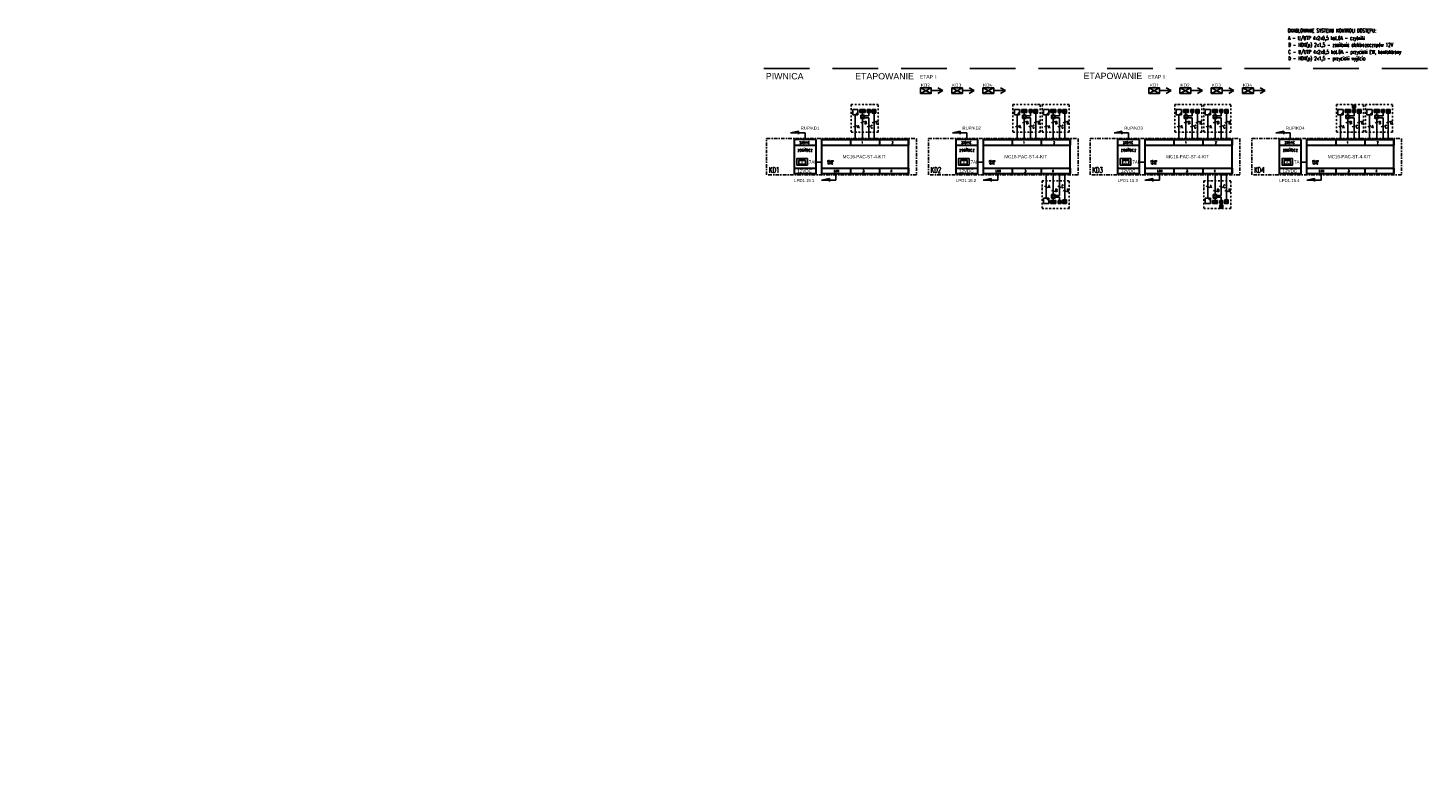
# Model space of a CAD drawing. Header units: millimetres. Extents: x 94562 to 148980, y -25377 to 3008.
# Tile 115 of 140: x 108109 to 115877, y -22074 to -18031. Entities that reach past the tile are written whole.
import ezdxf
from ezdxf.enums import TextEntityAlignment as Align

# ---------------------------------------------------------------- set-up
doc = ezdxf.new("R2010")
doc.units = ezdxf.units.MM
doc.linetypes.add('DASHDOT', pattern=[1, 0.5, -0.25, 0, -0.25])
doc.linetypes.add('HIDDENX2', pattern=[19.05, 12.7, -6.35])
for name, color, linetype in [('tt_opis', 30, 'Continuous'), ('tt_pomoc', 42, 'Continuous'), ('tt_symbole', 40, 'Continuous')]:
    doc.layers.add(name, color=color, linetype=linetype)
doc.styles.add('Arial CE', font='arial.ttf')
doc.styles.add('iso', font='isocpeur.ttf', dxfattribs={"width": 1.2})
doc.styles.add('LEGENDA', font='romans.shx', dxfattribs={"width": 0.9})
doc.styles.add('ROMANC', font='times.ttf', dxfattribs={"height": 20})
doc.styles.add('ROMANS', font='romans', dxfattribs={"width": 0.85})
doc.styles.get("Standard").update_dxf_attribs({"font": 'arial.ttf'})
doc.styles.add('Style-WORKING_1250', font='WORKING_1250.shx')
doc.styles.add('WSP EL XX D 4101 LEGENDA APARTAMENTY$0$ROMANS', font='romans')

# ---------------------------------------------------------------- blocks, each defined once
blk = doc.blocks.new('SSWiN Akumulator')
at = {"linetype": 'ByBlock', "lineweight": -2}
blk.add_lwpolyline([(60, 75), (-60, 75), (-60, 0), (60, 0)], close=True, dxfattribs=at)
at = {"linetype": 'ByBlock', "lineweight": -2, "ltscale": 10}
for points in [[(-37, 10), (37, 10), (37, 51), (-37, 51)], [(-32, 51), (-9, 51), (-9, 66), (-32, 66)], [(32, 51), (9, 51), (9, 66), (32, 66)]]:
    blk.add_lwpolyline(points, close=True, dxfattribs=at)
at = {"linetype": 'ByBlock', "lineweight": -2, "ltscale": 10, "style": 'ROMANC'}
for s, p in [('+', (-27, 50)), ('-', (16, 53))]:
    blk.add_text(s, height=16.2, dxfattribs=at).set_placement(p)
at = {"style": 'Arial CE'}
blk.add_text('A', height=30, dxfattribs=at).set_placement((0, 30), align=Align.MIDDLE_CENTER)
blk = doc.blocks.new('SKD_kontroler')
at = {"color": 0}
for p, q in [((-412.5, 225.8), (-369, 235.4)), ((-369, 235.4), (-369, 219.3)), ((-332.4, 225.8), (-412.5, 225.8)), ((-332.4, 189.3), (-332.4, 225.8)), ((-241.6, 62.7), (-271.2, 62.7)), ((-161.1, -36.6), (-161.1, 0)), ((-241.2, -36.6), (-197.7, -27)), ((-161.1, -36.6), (-241.2, -36.6)), ((-197.7, -27), (-197.7, -43.1))]:
    blk.add_line(p, q, dxfattribs=at)
at = {"color": 0, "lineweight": 30}
for p, q in [((-393.6, 158.4), (-271.2, 158.4)), ((-241.6, 189.3), (-80.5, 189.3)), ((-241.6, 158.4), (241.6, 158.4)), ((-80.5, 189.3), (-80.5, 158.4)), ((-80.5, 189.3), (80.5, 189.3)), ((80.5, 189.3), (241.6, 189.3)), ((80.5, 189.2), (80.5, 158.4)), ((241.6, 189.3), (241.6, 158.4)), ((-393.6, 30.8), (-271.2, 30.8)), ((-241.6, 30.8), (241.6, 30.8)), ((-241.6, 0), (-80.5, 0)), ((-80.5, 30.8), (-80.5, 0)), ((-80.5, 0), (80.5, 0)), ((80.5, 30.8), (80.5, 0)), ((80.5, 0), (241.6, 0)), ((241.6, 30.8), (241.6, 0))]:
    blk.add_line(p, q, dxfattribs=at)
at = {"color": 0, "linetype": 'DASHDOT', "ltscale": 40}
blk.add_lwpolyline([(-546, 194.8), (285.3, 194.8), (285.3, -7.7), (-546, -7.7)], close=True, dxfattribs=at)
at = {"color": 0, "lineweight": 30}
for points in [[(-271.2, 189.3), (-393.6, 189.3), (-393.6, 0), (-271.2, 0)], [(241.6, 189.3), (-241.6, 189.3), (-241.6, 0), (241.6, 0)]]:
    blk.add_lwpolyline(points, close=True, dxfattribs=at)
at = {"color": 0, "xscale": 0.4874940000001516, "yscale": 0.4874940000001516, "zscale": 0.4874940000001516}
blk.add_blockref('SSWiN Akumulator', (-348.8, 47.5), dxfattribs=at)
at = {"color": 0, "char_height": 12.6, "width": 272.559, "attachment_point": 5, "rotation": 359.99193, "style": 'ROMANS'}
for s, insert in [('\\Fromans.shx;\\W0.8;230VAC', (-335.2, 172.5)), ('1', (-15.9, 172.5)), ('2', (152.2, 172.5)), ('LAN', (-159.7, 14.1)), ('3', (-8.9, 14.1)), ('4', (145.2, 14.1))]:
    blk.add_mtext(s, dxfattribs=dict(at, insert=insert))
at = {"color": 0, "rotation": 359.99193}
for s, insert, char_height, width, attachment_point in [('\\Fromans.shx;\\W0.8;zasilacz', (-332.6, 141.3), 18, 484.501, 2), ('\\Fromans.shx;\\W0.8;12VDC', (-210, 56.5), 8.4, 76.214, 4), ('\\Fromans.shx;\\W0.8;POWER', (-210, 68.9), 8.4, 70.276, 4)]:
    blk.add_mtext(s, dxfattribs=dict(at, insert=insert, char_height=char_height, width=width, attachment_point=attachment_point))
at = {"color": 0, "width": 0.8}
for tag, p in [('TYP', (-520.5, 174.9)), ('TYP-Z', (-335.2, 107.8)), ('TYP', (-5.3, 93.9)), ('LOK_KONTR.', (-472.4, 11.9)), ('PARAMETR', (-335.2, 14.7)), ('AK', (-302.3, 62.9))]:
    blk.add_attdef(tag, text='', height=18, rotation=359.99193, dxfattribs=at).set_placement(p, align=Align.MIDDLE_CENTER)
blk = doc.blocks.new('PRZYCISK EWAKUACYJNY')
for p, q in [((-18, 0), (-18, 36)), ((-18, 36), (18, 36)), ((18, 0), (-18, 0)), ((18, 36), (18, 0))]:
    blk.add_line(p, q)
blk.add_circle((0, 18), 11.5)
blk = doc.blocks.new('KONTAKTRON')
blk.add_hatch(color=256).paths.add_polyline_path([(-10.8, 0), (10.8, 0), (10.8, 21.6), (-10.8, 21.6)])
for p, q in [((10.8, 21.6), (-10.8, 21.6)), ((-10.8, 21.6), (-10.8, 0)), ((-10.8, 0), (10.8, 0)), ((10.8, 0), (10.8, 21.6))]:
    blk.add_line(p, q)
blk = doc.blocks.new('CZYTNIK KONTROLI DOSTĘPU')
blk.add_hatch(color=256).paths.add_polyline_path([(18, 18), (0, 0), (18, 0)])
at = {"linetype": 'Continuous'}
for p, q in [((-18, 36), (-18, 0)), ((18, 36), (-18, 36)), ((-18, 0), (18, 0)), ((18, 18), (0, 0)), ((18, 0), (18, 36))]:
    blk.add_line(p, q, dxfattribs=at)
blk = doc.blocks.new('PRZYCISK WYJŚCIA')
h = blk.add_hatch(color=256)
h.dxf.hatch_style = 1
edge = h.paths.add_edge_path()
edge.add_arc((0, 18), 11.5, 0, 360)
blk.add_lwpolyline([(-18, 36), (18, 36), (18, 0), (-18, 0)], close=True)
blk.add_circle((0, 18), 11.5)
blk = doc.blocks.new('ELEKTROZACZEP')
h = blk.add_hatch(color=256)
h.dxf.hatch_style = 1
edge = h.paths.add_edge_path()
edge.add_line((18.3, 10.8), (0, -10.8))
edge.add_line((0, -10.8), (36.7, -10.8))
edge.add_line((36.7, -10.8), (18.3, 10.8))
for p, q in [((0, 10.8), (21.6, 10.8)), ((18.3, 10.8), (0, -10.8)), ((36.7, 10.8), (0, 10.8)), ((0, 10.8), (0, -10.8)), ((18.3, 10.8), (36.7, -10.8)), ((36.7, -10.8), (36.7, 10.8)), ((36.7, 10.8), (36.7, -10.8)), ((36.7, -10.8), (36.7, 10.8)), ((0, -10.8), (36.7, -10.8))]:
    blk.add_line(p, q)
blk = doc.blocks.new('SKD')
at = {"layer": 'tt_symbole'}
blk.add_lwpolyline([(-60, 0), (0, 0), (0, 30), (-60, 30)], close=True, dxfattribs=at)
for points in [[(-60, 30), (0, 0)], [(-60, 0), (0, 30)]]:
    blk.add_lwpolyline(points, dxfattribs=at)

msp = doc.modelspace()

# ---------------------------------------------------------------- linework, layer by layer
at = {"layer": 'tt_opis'}
for p, q in [((112749.2, -18549.5, 0), (112730.2, -18556, 0)), ((112812.9, -18549.5, 0), (112793.9, -18556, 0)), ((113646.5, -18549.5, 0), (113627.5, -18556, 0)), ((113710.2, -18549.5, 0), (113691.2, -18556, 0)), ((113807.6, -18549.5, 0), (113788.6, -18556, 0)), ((113871.3, -18549.5, 0), (113852.3, -18556, 0)), ((114543.8, -18549.5, 0), (114524.8, -18556, 0)), ((114607.5, -18549.5, 0), (114588.5, -18556, 0)), ((114704.9, -18549.5, 0), (114685.9, -18556, 0)), ((114768.6, -18549.5, 0), (114749.6, -18556, 0)), ((115441.1, -18549.5, 0), (115422.1, -18556, 0)), ((115504.9, -18549.5, 0), (115485.9, -18556, 0)), ((115602.2, -18549.5, 0), (115583.2, -18556, 0)), ((115666, -18549.5, 0), (115647, -18556, 0)), ((112709.2, -18572.5, 0), (112690.2, -18579, 0)), ((112784.1, -18572.5, 0), (112765.1, -18579, 0)), ((113606.5, -18572.5, 0), (113587.5, -18579, 0)), ((113681.5, -18572.5, 0), (113662.5, -18579, 0)), ((113767.6, -18572.5, 0), (113748.6, -18579, 0)), ((113842.5, -18572.5, 0), (113823.6, -18579, 0)), ((114503.8, -18572.5, 0), (114484.8, -18579, 0)), ((114578.8, -18572.5, 0), (114559.8, -18579, 0)), ((114664.9, -18572.5, 0), (114645.9, -18579, 0)), ((114739.9, -18572.5, 0), (114720.9, -18579, 0)), ((115401.2, -18572.5, 0), (115382.2, -18579, 0)), ((115476.1, -18572.5, 0), (115457.1, -18579, 0)), ((115562.3, -18572.5, 0), (115543.3, -18579, 0)), ((115637.2, -18572.5, 0), (115618.2, -18579, 0)), ((113767.6, -18914.5, 0), (113748.6, -18908, 0)), ((113807.6, -18937.5, 0), (113788.6, -18931, 0)), ((113842.5, -18914.5, 0), (113823.6, -18908, 0)), ((113871.3, -18937.5, 0), (113852.3, -18931, 0)), ((114664.9, -18914.5, 0), (114645.9, -18908, 0)), ((114704.9, -18937.5, 0), (114685.9, -18931, 0)), ((114739.9, -18914.5, 0), (114720.9, -18908, 0)), ((114768.6, -18937.5, 0), (114749.6, -18931, 0))]:
    msp.add_line(p, q, dxfattribs=at)
at = {"layer": 'tt_opis', "linetype": 'HIDDENX2', "ltscale": 20}
msp.add_lwpolyline([(112192, -18254.5), (115877.1, -18254.5)], dxfattribs=at)
at = {"layer": 'tt_opis', "linetype": 'DASHDOT', "ltscale": 20, "elevation": 0}
for points in [[(112677.1, -18607.8), (112827.3, -18607.8), (112827.3, -18455.7), (112677.1, -18455.7)], [(113574.4, -18607.8), (113724.6, -18607.8), (113724.6, -18455.7), (113574.4, -18455.7)], [(113735.5, -18607.8), (113885.7, -18607.8), (113885.7, -18455.7), (113735.5, -18455.7)], [(114471.7, -18607.8), (114622, -18607.8), (114622, -18455.7), (114471.7, -18455.7)], [(114632.8, -18607.8), (114783.1, -18607.8), (114783.1, -18455.7), (114632.8, -18455.7)], [(115369, -18607.8), (115519.3, -18607.8), (115519.3, -18455.7), (115369, -18455.7)], [(115530.1, -18607.8), (115680.4, -18607.8), (115680.4, -18455.7), (115530.1, -18455.7)], [(113735.5, -19031.3), (113885.7, -19031.3), (113885.7, -18879.2), (113735.5, -18879.2)], [(114632.8, -19031.3), (114783.1, -19031.3), (114783.1, -18879.2), (114632.8, -18879.2)]]:
    msp.add_lwpolyline(points, close=True, dxfattribs=at)
at = {"layer": 'tt_pomoc'}
for p, q in [((115466.6, -18482.9, 0), (115466.6, -18475.2, 0)), ((112699.7, -18511.7, 0), (112699.7, -18648.9)), ((112739.7, -18500.2, 0), (112739.7, -18513.2, 0)), ((112739.7, -18533.2, 0), (112739.7, -18648.9, 0)), ((112749.7, -18518.4, 0), (112774.6, -18518.4, 0)), ((112749.7, -18528.2, 0), (112774.6, -18528.2, 0)), ((112774.6, -18500.2, 0), (112774.6, -18518.4, 0)), ((112774.6, -18528.2, 0), (112774.6, -18648.9)), ((112803.4, -18502.9, 0), (112803.4, -18648.9)), ((113597, -18511.7, 0), (113597, -18648.9)), ((113637, -18500.2, 0), (113637, -18513.2, 0)), ((113637, -18533.2, 0), (113637, -18648.9, 0)), ((113647, -18518.4, 0), (113672, -18518.4, 0)), ((113647, -18528.2, 0), (113672, -18528.2, 0)), ((113672, -18500.2, 0), (113672, -18518.4, 0)), ((113672, -18528.2, 0), (113672, -18648.9)), ((113700.7, -18502.9, 0), (113700.7, -18648.9)), ((113758.1, -18511.7, 0), (113758.1, -18648.9)), ((113798.1, -18500.2, 0), (113798.1, -18513.2, 0)), ((113798.1, -18533.2, 0), (113798.1, -18648.9, 0)), ((113808.1, -18518.4, 0), (113833, -18518.4, 0)), ((113808.1, -18528.2, 0), (113833, -18528.2, 0)), ((113833.1, -18500.2, 0), (113833, -18518.4, 0)), ((113833, -18528.2, 0), (113833, -18648.9)), ((113861.8, -18502.9, 0), (113861.8, -18648.9)), ((114494.3, -18511.7, 0), (114494.3, -18648.9)), ((114534.3, -18500.2, 0), (114534.3, -18513.2, 0)), ((114534.3, -18533.2, 0), (114534.3, -18648.9, 0)), ((114544.3, -18518.4, 0), (114569.3, -18518.4, 0)), ((114544.3, -18528.2, 0), (114569.3, -18528.2, 0)), ((114569.3, -18500.2, 0), (114569.3, -18518.4, 0)), ((114569.3, -18528.2, 0), (114569.3, -18648.9)), ((114598, -18502.9, 0), (114598, -18648.9)), ((114655.4, -18511.7, 0), (114655.4, -18648.9)), ((114695.4, -18500.2, 0), (114695.4, -18513.2, 0)), ((114695.4, -18533.2, 0), (114695.4, -18648.9, 0)), ((114705.4, -18518.4, 0), (114730.4, -18518.4, 0)), ((114705.4, -18528.2, 0), (114730.4, -18528.2, 0)), ((114730.4, -18500.2, 0), (114730.4, -18518.4, 0)), ((114730.4, -18528.2, 0), (114730.4, -18648.9)), ((114759.1, -18502.9, 0), (114759.1, -18648.9)), ((115391.7, -18511.7, 0), (115391.7, -18648.9)), ((115431.6, -18500.2, 0), (115431.6, -18513.2, 0)), ((115431.6, -18533.2, 0), (115431.6, -18648.9, 0)), ((115441.6, -18518.4, 0), (115466.6, -18518.4, 0)), ((115441.6, -18528.2, 0), (115466.6, -18528.2, 0)), ((115466.6, -18500.2, 0), (115466.6, -18518.4, 0)), ((115466.6, -18528.2, 0), (115466.6, -18648.9)), ((115495.4, -18502.9, 0), (115495.4, -18648.9)), ((115552.8, -18511.7, 0), (115552.8, -18648.9)), ((115592.7, -18500.2, 0), (115592.7, -18513.2, 0)), ((115592.7, -18533.2, 0), (115592.7, -18648.9, 0)), ((115602.7, -18518.4, 0), (115627.7, -18518.4, 0)), ((115602.7, -18528.2, 0), (115627.7, -18528.2, 0)), ((115627.7, -18500.2, 0), (115627.7, -18518.4, 0)), ((115627.7, -18528.2, 0), (115627.7, -18648.9)), ((115656.5, -18502.9, 0), (115656.5, -18648.9)), ((113758.1, -18975.3, 0), (113758.1, -18838.1)), ((113798.1, -18953.8, 0), (113798.1, -18838.1, 0)), ((113833, -18958.8, 0), (113833, -18838.1)), ((113861.8, -18984.1, 0), (113861.8, -18838.1)), ((114655.4, -18975.3, 0), (114655.4, -18838.1)), ((114695.4, -18953.8, 0), (114695.4, -18838.1, 0)), ((114730.4, -18958.8, 0), (114730.4, -18838.1)), ((114759.1, -18984.1, 0), (114759.1, -18838.1)), ((113798.1, -18986.8, 0), (113798.1, -18973.8, 0)), ((113808.1, -18958.8, 0), (113833, -18958.8, 0)), ((113808.1, -18968.6, 0), (113833, -18968.6, 0)), ((113833.1, -18986.8, 0), (113833, -18968.6, 0)), ((114695.4, -18986.8, 0), (114695.4, -18973.8, 0)), ((114705.4, -18958.8, 0), (114730.4, -18958.8, 0)), ((114705.4, -18968.6, 0), (114730.4, -18968.6, 0)), ((114730.4, -18986.8, 0), (114730.4, -18968.6, 0)), ((114730.4, -19011.8, 0), (114730.4, -19004.1, 0))]:
    msp.add_line(p, q, dxfattribs=at)
for points in [[(113120.6, -18378.2), (113185.5, -18378.2)], [(113185.5, -18378.2), (113157.7, -18362.2)], [(113185.5, -18378.2), (113157.7, -18394.2)], [(113294.3, -18378.2), (113359.2, -18378.2)], [(113359.2, -18378.2), (113331.4, -18362.2)], [(113359.2, -18378.2), (113331.4, -18394.2)], [(113468, -18378.2), (113532.9, -18378.2)], [(113532.9, -18378.2), (113505.1, -18362.2)], [(113532.9, -18378.2), (113505.1, -18394.2)], [(114387.4, -18378.2), (114452.4, -18378.2)], [(114452.4, -18378.2), (114424.6, -18362.1)], [(114452.4, -18378.2), (114424.6, -18394.2)], [(114561.1, -18378.2), (114626.1, -18378.2)], [(114626.1, -18378.2), (114598.3, -18362.1)], [(114626.1, -18378.2), (114598.3, -18394.2)], [(114734.8, -18378.2), (114799.7, -18378.2)], [(114799.7, -18378.2), (114772, -18362.1)], [(114799.7, -18378.2), (114772, -18394.2)], [(114908.5, -18378.2), (114973.4, -18378.2)], [(114973.4, -18378.2), (114945.7, -18362.1)], [(114973.4, -18378.2), (114945.7, -18394.2)]]:
    msp.add_lwpolyline(points, dxfattribs=at)

# ---------------------------------------------------------------- block references
at = {"layer": 'tt_opis'}
for p in [(113120.6, -18393.2), (113294.3, -18393.2), (113468, -18393.2), (114387.4, -18393.2), (114561.1, -18393.2), (114734.8, -18393.2), (114908.5, -18393.2)]:
    msp.add_blockref('SKD', p, dxfattribs=at)
at = {"layer": 'tt_symbole', "yscale": 0.8, "zscale": 0.8}
for name, p, xscale in [('CZYTNIK KONTROLI DOSTĘPU', (112699.7, -18511.7, 0), 0.8), ('CZYTNIK KONTROLI DOSTĘPU', (113597, -18511.7, 0), 0.8), ('CZYTNIK KONTROLI DOSTĘPU', (113758.1, -18511.7, 0), 0.8), ('CZYTNIK KONTROLI DOSTĘPU', (114494.3, -18511.7, 0), 0.8), ('CZYTNIK KONTROLI DOSTĘPU', (114655.4, -18511.7, 0), 0.8), ('CZYTNIK KONTROLI DOSTĘPU', (115391.7, -18511.7, 0), 0.8), ('CZYTNIK KONTROLI DOSTĘPU', (115552.8, -18511.7, 0), 0.8), ('ELEKTROZACZEP', (113812.8, -18995.5, 0), -0.8), ('ELEKTROZACZEP', (114710.1, -18995.5, 0), -0.8)]:
    msp.add_blockref(name, p, dxfattribs=dict(at, xscale=xscale))
at = {"layer": 'tt_symbole'}
for name, p, xscale, yscale, zscale, rotation in [('ELEKTROZACZEP', (112754.3, -18491.5, 0), 0.8, 0.8, 0.8, 180), ('KONTAKTRON', (112766, -18491.5, 0), 0.8, 0.8, 0.8, 270), ('PRZYCISK WYJŚCIA', (112793.4, -18492.9, 0), 0.555555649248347, 0.555555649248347, 0.555555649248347, 270), ('ELEKTROZACZEP', (113651.7, -18491.5, 0), 0.8, 0.8, 0.8, 180), ('KONTAKTRON', (113663.3, -18491.5, 0), 0.8, 0.8, 0.8, 270), ('PRZYCISK WYJŚCIA', (113690.7, -18492.9, 0), 0.555555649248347, 0.555555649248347, 0.555555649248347, 270), ('ELEKTROZACZEP', (113812.8, -18491.5, 0), 0.8, 0.8, 0.8, 180), ('KONTAKTRON', (113824.4, -18491.5, 0), 0.8, 0.8, 0.8, 270), ('PRZYCISK WYJŚCIA', (113851.8, -18492.9, 0), 0.555555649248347, 0.555555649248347, 0.555555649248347, 270), ('ELEKTROZACZEP', (114549, -18491.5, 0), 0.8, 0.8, 0.8, 180), ('KONTAKTRON', (114560.7, -18491.5, 0), 0.8, 0.8, 0.8, 270), ('PRZYCISK WYJŚCIA', (114588.1, -18492.9, 0), 0.555555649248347, 0.555555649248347, 0.555555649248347, 270), ('ELEKTROZACZEP', (114710.1, -18491.5, 0), 0.8, 0.8, 0.8, 180), ('KONTAKTRON', (114721.7, -18491.5, 0), 0.8, 0.8, 0.8, 270), ('PRZYCISK WYJŚCIA', (114749.2, -18492.9, 0), 0.555555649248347, 0.555555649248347, 0.555555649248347, 270), ('ELEKTROZACZEP', (115446.3, -18491.5, 0), 0.8, 0.8, 0.8, 180), ('KONTAKTRON', (115458, -18466.6, 0), -0.8, 0.8, 0.8, 270), ('KONTAKTRON', (115458, -18491.5, 0), 0.8, 0.8, 0.8, 270), ('PRZYCISK WYJŚCIA', (115485.4, -18492.9, 0), 0.555555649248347, 0.555555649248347, 0.555555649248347, 270), ('ELEKTROZACZEP', (115607.4, -18491.5, 0), 0.8, 0.8, 0.8, 180), ('KONTAKTRON', (115619.1, -18491.5, 0), 0.8, 0.8, 0.8, 270), ('PRZYCISK WYJŚCIA', (115646.5, -18492.9, 0), 0.555555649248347, 0.555555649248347, 0.555555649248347, 270), ('PRZYCISK EWAKUACYJNY', (112729.7, -18523.2, 0), 0.5555556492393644, 0.5555556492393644, 0.5555556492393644, 270), ('PRZYCISK EWAKUACYJNY', (113627, -18523.2, 0), 0.5555556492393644, 0.5555556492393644, 0.5555556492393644, 270), ('PRZYCISK EWAKUACYJNY', (113788.1, -18523.2, 0), 0.5555556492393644, 0.5555556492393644, 0.5555556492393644, 270), ('PRZYCISK EWAKUACYJNY', (114524.3, -18523.2, 0), 0.5555556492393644, 0.5555556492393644, 0.5555556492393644, 270), ('PRZYCISK EWAKUACYJNY', (114685.4, -18523.2, 0), 0.5555556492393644, 0.5555556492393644, 0.5555556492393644, 270), ('PRZYCISK EWAKUACYJNY', (115421.6, -18523.2, 0), 0.5555556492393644, 0.5555556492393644, 0.5555556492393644, 270), ('PRZYCISK EWAKUACYJNY', (115582.7, -18523.2, 0), 0.5555556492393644, 0.5555556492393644, 0.5555556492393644, 270), ('CZYTNIK KONTROLI DOSTĘPU', (113758.1, -18975.3, 0), -0.8, 0.8, 0.8, 180), ('PRZYCISK EWAKUACYJNY', (113788.1, -18963.8, 0), -0.5555556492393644, 0.5555556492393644, 0.5555556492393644, 270), ('KONTAKTRON', (113824.4, -18995.5, 0), -0.8, 0.8, 0.8, 270), ('PRZYCISK WYJŚCIA', (113851.8, -18994.1, 0), -0.555555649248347, 0.555555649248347, 0.555555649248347, 270), ('CZYTNIK KONTROLI DOSTĘPU', (114655.4, -18975.3, 0), -0.8, 0.8, 0.8, 180), ('PRZYCISK EWAKUACYJNY', (114685.4, -18963.8, 0), -0.5555556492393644, 0.5555556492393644, 0.5555556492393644, 270), ('KONTAKTRON', (114721.7, -18995.5, 0), -0.8, 0.8, 0.8, 270), ('KONTAKTRON', (114721.7, -19020.4, 0), -0.8, 0.8, 0.8, 270), ('PRZYCISK WYJŚCIA', (114749.2, -18994.1, 0), -0.555555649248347, 0.555555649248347, 0.555555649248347, 270)]:
    msp.add_blockref(name, p, dxfattribs=dict(at, xscale=xscale, yscale=yscale, zscale=zscale, rotation=rotation))
ref = msp.add_blockref('SKD_kontroler', (112753.4, -18838.1), dxfattribs=at)
ref.add_attrib('AK', '17Ah', dxfattribs={"layer": 'tt_opis', "color": 0, "height": 18, "rotation": 359.99193, "width": 0.8}).set_placement((112457.2, -18774.5), align=Align.MIDDLE_CENTER)
ref.add_attrib('PARAMETR', '12VDC', dxfattribs={"layer": 'tt_opis', "color": 0, "height": 18, "rotation": 359.99193, "width": 0.8}).set_placement((112418.3, -18823.4), align=Align.MIDDLE_CENTER)
ref.add_attrib('TYP', 'MC16-PAC-ST-4-KIT', dxfattribs={"layer": 'tt_opis', "color": 0, "height": 18, "rotation": 359.99193, "width": 0.8}).set_placement((112748.2, -18744.2), align=Align.MIDDLE_CENTER)
ref = msp.add_blockref('SKD_kontroler', (113650.8, -18838.1), dxfattribs=at)
ref.add_attrib('AK', '17Ah', dxfattribs={"layer": 'tt_opis', "color": 0, "height": 18, "rotation": 359.99193, "width": 0.8}).set_placement((113354.5, -18774.5), align=Align.MIDDLE_CENTER)
ref.add_attrib('PARAMETR', '12VDC', dxfattribs={"layer": 'tt_opis', "color": 0, "height": 18, "rotation": 359.99193, "width": 0.8}).set_placement((113315.6, -18823.4), align=Align.MIDDLE_CENTER)
ref.add_attrib('TYP', 'MC16-PAC-ST-4-KIT', dxfattribs={"layer": 'tt_opis', "color": 0, "height": 18, "rotation": 359.99193, "width": 0.8}).set_placement((113645.5, -18744.2), align=Align.MIDDLE_CENTER)
ref = msp.add_blockref('SKD_kontroler', (114548.1, -18838.1), dxfattribs=at)
ref.add_attrib('AK', '17Ah', dxfattribs={"layer": 'tt_opis', "color": 0, "height": 18, "rotation": 359.99193, "width": 0.8}).set_placement((114251.9, -18774.5), align=Align.MIDDLE_CENTER)
ref.add_attrib('PARAMETR', '12VDC', dxfattribs={"layer": 'tt_opis', "color": 0, "height": 18, "rotation": 359.99193, "width": 0.8}).set_placement((114212.9, -18823.4), align=Align.MIDDLE_CENTER)
ref.add_attrib('TYP', 'MC16-PAC-ST-4-KIT', dxfattribs={"layer": 'tt_opis', "color": 0, "height": 18, "rotation": 359.99193, "width": 0.8}).set_placement((114542.8, -18744.2), align=Align.MIDDLE_CENTER)
ref = msp.add_blockref('SKD_kontroler', (115445.4, -18838.1), dxfattribs=at)
ref.add_attrib('AK', '17Ah', dxfattribs={"layer": 'tt_opis', "color": 0, "height": 18, "rotation": 359.99193, "width": 0.8}).set_placement((115149.2, -18774.5), align=Align.MIDDLE_CENTER)
ref.add_attrib('PARAMETR', '12VDC', dxfattribs={"layer": 'tt_opis', "color": 0, "height": 18, "rotation": 359.99193, "width": 0.8}).set_placement((115110.3, -18823.4), align=Align.MIDDLE_CENTER)
ref.add_attrib('TYP', 'MC16-PAC-ST-4-KIT', dxfattribs={"layer": 'tt_opis', "color": 0, "height": 18, "rotation": 359.99193, "width": 0.8}).set_placement((115440.2, -18744.2), align=Align.MIDDLE_CENTER)

# ---------------------------------------------------------------- texts
at = {"layer": 'tt_opis'}
for s, height, style, width, p in [('OKABLOWANIE SYSTEMU KONTROLI DOSTĘPU:', 20.64, 'LEGENDA', 0.65, (115098.3, -18055.5, 0)), ('A - U/UTP 4x2x0,5 kat.6A - czytniki', 20.64, 'LEGENDA', 0.65, (115101.3, -18096.8, 0)), ('C - U/UTP 4x2x0,5 kat.6A - przyciski EW, kontaktrony', 20.64, 'LEGENDA', 0.65, (115101.3, -18173.4, 0)), ('B - HDX(p) 2x1,5 - zasilanie elektrozaczepów 12V', 20.64, 'LEGENDA', 0.65, (115101.3, -18134.4, 0)), ('D - HDX(p) 2x1,5 - przyciski wyjścia', 20.64, 'LEGENDA', 0.65, (115101.3, -18209.6, 0)), ('B', 16, 'WSP EL XX D 4101 LEGENDA APARTAMENTY$0$ROMANS', 0.8, (112749.8, -18563.4, 0)), ('D', 16, 'WSP EL XX D 4101 LEGENDA APARTAMENTY$0$ROMANS', 0.8, (112813.5, -18563.4, 0)), ('B', 16, 'WSP EL XX D 4101 LEGENDA APARTAMENTY$0$ROMANS', 0.8, (113647.1, -18563.4, 0)), ('D', 16, 'WSP EL XX D 4101 LEGENDA APARTAMENTY$0$ROMANS', 0.8, (113710.9, -18563.4, 0)), ('B', 16, 'WSP EL XX D 4101 LEGENDA APARTAMENTY$0$ROMANS', 0.8, (113808.2, -18563.4, 0)), ('D', 16, 'WSP EL XX D 4101 LEGENDA APARTAMENTY$0$ROMANS', 0.8, (113872, -18563.4, 0)), ('B', 16, 'WSP EL XX D 4101 LEGENDA APARTAMENTY$0$ROMANS', 0.8, (114544.5, -18563.4, 0)), ('D', 16, 'WSP EL XX D 4101 LEGENDA APARTAMENTY$0$ROMANS', 0.8, (114608.2, -18563.4, 0)), ('B', 16, 'WSP EL XX D 4101 LEGENDA APARTAMENTY$0$ROMANS', 0.8, (114705.6, -18563.4, 0)), ('D', 16, 'WSP EL XX D 4101 LEGENDA APARTAMENTY$0$ROMANS', 0.8, (114769.3, -18563.4, 0)), ('B', 16, 'WSP EL XX D 4101 LEGENDA APARTAMENTY$0$ROMANS', 0.8, (115441.8, -18563.4, 0)), ('D', 16, 'WSP EL XX D 4101 LEGENDA APARTAMENTY$0$ROMANS', 0.8, (115505.5, -18563.4, 0)), ('B', 16, 'WSP EL XX D 4101 LEGENDA APARTAMENTY$0$ROMANS', 0.8, (115602.9, -18563.4, 0)), ('D', 16, 'WSP EL XX D 4101 LEGENDA APARTAMENTY$0$ROMANS', 0.8, (115666.6, -18563.4, 0)), ('A', 16, 'WSP EL XX D 4101 LEGENDA APARTAMENTY$0$ROMANS', 0.8, (112709.8, -18586.3, 0)), ('C', 16, 'WSP EL XX D 4101 LEGENDA APARTAMENTY$0$ROMANS', 0.8, (112784.8, -18586.3, 0)), ('A', 16, 'WSP EL XX D 4101 LEGENDA APARTAMENTY$0$ROMANS', 0.8, (113607.2, -18586.3, 0)), ('C', 16, 'WSP EL XX D 4101 LEGENDA APARTAMENTY$0$ROMANS', 0.8, (113682.1, -18586.3, 0)), ('A', 16, 'WSP EL XX D 4101 LEGENDA APARTAMENTY$0$ROMANS', 0.8, (113768.3, -18586.3, 0)), ('C', 16, 'WSP EL XX D 4101 LEGENDA APARTAMENTY$0$ROMANS', 0.8, (113843.2, -18586.3, 0)), ('A', 16, 'WSP EL XX D 4101 LEGENDA APARTAMENTY$0$ROMANS', 0.8, (114504.5, -18586.3, 0)), ('C', 16, 'WSP EL XX D 4101 LEGENDA APARTAMENTY$0$ROMANS', 0.8, (114579.4, -18586.3, 0)), ('A', 16, 'WSP EL XX D 4101 LEGENDA APARTAMENTY$0$ROMANS', 0.8, (114665.6, -18586.3, 0)), ('C', 16, 'WSP EL XX D 4101 LEGENDA APARTAMENTY$0$ROMANS', 0.8, (114740.5, -18586.3, 0)), ('A', 16, 'WSP EL XX D 4101 LEGENDA APARTAMENTY$0$ROMANS', 0.8, (115401.8, -18586.3, 0)), ('C', 16, 'WSP EL XX D 4101 LEGENDA APARTAMENTY$0$ROMANS', 0.8, (115476.8, -18586.3, 0)), ('A', 16, 'WSP EL XX D 4101 LEGENDA APARTAMENTY$0$ROMANS', 0.8, (115562.9, -18586.3, 0)), ('C', 16, 'WSP EL XX D 4101 LEGENDA APARTAMENTY$0$ROMANS', 0.8, (115637.9, -18586.3, 0)), ('A', 16, 'WSP EL XX D 4101 LEGENDA APARTAMENTY$0$ROMANS', 0.8, (113768.3, -18916.7, 0)), ('B', 16, 'WSP EL XX D 4101 LEGENDA APARTAMENTY$0$ROMANS', 0.8, (113808.2, -18939.6, 0)), ('C', 16, 'WSP EL XX D 4101 LEGENDA APARTAMENTY$0$ROMANS', 0.8, (113843.2, -18916.7, 0)), ('D', 16, 'WSP EL XX D 4101 LEGENDA APARTAMENTY$0$ROMANS', 0.8, (113872, -18939.6, 0)), ('A', 16, 'WSP EL XX D 4101 LEGENDA APARTAMENTY$0$ROMANS', 0.8, (114665.6, -18916.7, 0)), ('B', 16, 'WSP EL XX D 4101 LEGENDA APARTAMENTY$0$ROMANS', 0.8, (114705.6, -18939.6, 0)), ('C', 16, 'WSP EL XX D 4101 LEGENDA APARTAMENTY$0$ROMANS', 0.8, (114740.5, -18916.7, 0)), ('D', 16, 'WSP EL XX D 4101 LEGENDA APARTAMENTY$0$ROMANS', 0.8, (114769.3, -18939.6, 0))]:
    msp.add_text(s, height=height, dxfattribs=dict(at, style=style, width=width)).set_placement(p)
at = {"layer": 'tt_opis', "style": 'ROMANS', "width": 0.6}
for s, p in [('KD1', (112219.7, -18818.2, 0)), ('KD2', (113117, -18818.2, 0)), ('KD3', (114014.4, -18818.2, 0)), ('KD4', (114911.7, -18818.2, 0))]:
    msp.add_text(s, height=30, dxfattribs=at).set_placement(p, align=Align.MIDDLE_LEFT)
at = {"layer": 'tt_opis', "linetype": 'Continuous', "lineweight": 20, "ltscale": 6, "attachment_point": 1}
for s, insert, char_height, width in [('PIWNICA', (112203.1, -18280.5), 35, 342.619), ('ETAPOWANIE', (112698.9, -18280.7), 35, 342.619), ('ETAP I:', (113057.7, -18291.9), 20, 644.469), ('ETAPOWANIE', (113965.8, -18279), 35, 342.619), ('ETAP II:', (114324.5, -18291.9), 20, 586.306), ('RUP/KD1', (112396.7, -18577.3), 17, 342.619), ('RUP/KD2', (113294, -18577.3), 17, 342.619), ('RUP/KD3', (114191.4, -18577.3), 17, 342.619), ('RUP/KD4', (115088.7, -18577.3), 17, 342.619), ('LPD1.15.1', (112360.5, -18868.2), 17, 342.619), ('LPD1.15.2', (113257.8, -18868.2), 17, 342.619), ('LPD1.15.3', (114155.2, -18868.2), 17, 342.619), ('LPD1.15.4', (115052.5, -18868.2), 17, 342.619)]:
    msp.add_mtext(s, dxfattribs=dict(at, insert=insert, char_height=char_height, width=width))
at = {"layer": 'tt_opis'}
for s, width, heights, insert, char_height, attachment_point, style in [('KD2', 40.013, [0], (113113.8, -18347.7), 18, 6, 'iso'), ('KD3', 40.013, [0], (113287.5, -18347.7), 18, 6, 'iso'), ('KD4', 40.013, [0], (113461.1, -18347.7), 18, 6, 'iso'), ('KD1', 40.013, [0], (114380.6, -18347.7), 18, 6, 'iso'), ('KD2', 40.013, [0], (114554.3, -18347.7), 18, 6, 'iso'), ('KD3', 40.013, [0], (114728, -18347.7), 18, 6, 'iso'), ('KD4', 40.013, [0], (114901.7, -18347.7), 18, 6, 'iso'), ('\\pi90.38609;Szafa wisząca\\P\\pi108.48133;12U 610x610\\P\\pi229.43371;LPD2', 597.915, [173.3], (102998.8, -20782.3), 40, 1, 'Style-WORKING_1250'), ('\\pi90.38609;Szafa wisząca\\P\\pi108.48133;12U 610x610\\P\\pi245.62419;GPD', 597.915, [173.3], (102998.8, -21766.3), 40, 1, 'Style-WORKING_1250')]:
    msp.add_mtext_dynamic_manual_height_columns(s, width=width, gutter_width=12.5, heights=heights, dxfattribs=dict(at, insert=insert, char_height=char_height, attachment_point=attachment_point, style=style))

doc.saveas('drawing.dxf')
